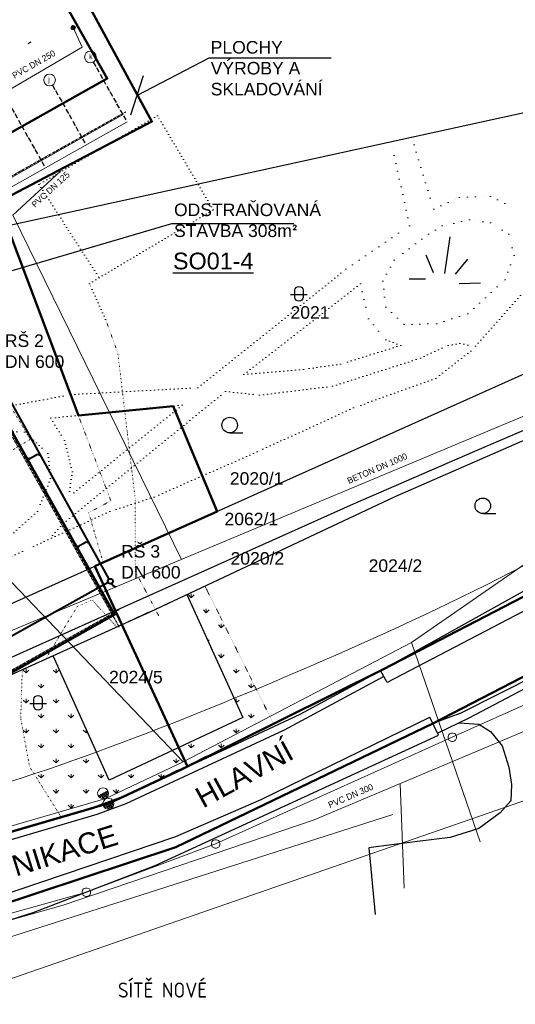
# Model space of a CAD drawing. Header units: millimetres. Extents: x 86477 to 788943, y -27515 to 248801.
# Tile 5 of 10: x 341528 to 400791, y 71245 to 188958. Entities that reach past the tile are written whole.
import ezdxf
from ezdxf.enums import TextEntityAlignment as Align

# ---------------------------------------------------------------- set-up
doc = ezdxf.new("R2010")
doc.units = ezdxf.units.MM
for name, pattern in [('ACAD_ISO11W100', [33, 12, -3, 12, -3, 0, -3]), ('DASHDOT', [0.5, 0.25, -0.125, 0, -0.125]), ('DOT2', [0.875, 0.125, -0.75]), ('Tečkovaná', [4.7625, 0, -4.7625])]:
    doc.linetypes.add(name, pattern=pattern)
for name, color, linetype, lineweight in [('hranice', 3, 'Continuous', 20), ('IN_C_OSA', 6, 'DASHDOT', 18), ('IN_C_TENKA', 7, 'Continuous', 18), ('IN_NS_TLUSTA', 1, 'Continuous', 60), ('IN_SRAFY', 8, 'Continuous', 9), ('OstElektroNNnadz', 232, '_EL_VEDENI_NN_NADZ', 13), ('OstKanDest', 32, '626B', 13), ('OstKanSplask', 34, 'KANALIZACE_SPLASKOVA_PODZ', 13), ('OstPlynNtl', 30, '633B', 13), ('OstSdelovaci', 216, 'EL_VEDENI_SLABOPROUD_PODZ', 13), ('OstVodPitna', 150, '616B', 13), ('sítě nové', 4, 'Continuous', 35), ('Vrstva 33', 7, 'Continuous', 0), ('Vrstva 34', 7, 'Continuous', 0), ('Vrstva 60', 7, 'Continuous', 0), ('ZTI-DEŠŤOVÁ-KANALIZACE', 210, 'KANALIZACE', 40)]:
    doc.layers.add(name, color=color, linetype=linetype, lineweight=lineweight)
for name, color, linetype in [('IN_MODUL_SYSTEM', 6, 'DASHDOT'), ('IN_TEXT', 7, 'Continuous'), ('KATASTR', 116, 'Continuous')]:
    doc.layers.add(name, color=color, linetype=linetype)
doc.styles.add('ARIEL-CE', font='arial.ttf', dxfattribs={"width": 0.8})
doc.styles.add('iso', font='isocp.shx')
doc.styles.add('Koty', font='arial.ttf')
doc.styles.add('ROMAND', font='romand.shx', dxfattribs={"width": 0.85})
doc.styles.get("Standard").update_dxf_attribs({"font": 'arial.ttf'})
doc.styles.add('Style-cs_Working', font='cs_Working.shx')
doc.linetypes.add('616B', pattern='A,5,-2,5,-5.5,[145,stn.shx,S=0.1,R=0,X=0,Y=0],-5.5,5,-2', length=30)
doc.linetypes.add('626B', pattern='A,5,-2,5,-5.5,[150,stn.shx,S=0.1,R=0,X=0,Y=0],-5.5,5,-2', length=30)
doc.linetypes.add('633B', pattern='A,5,-2,5,-5.5,[155,stn.shx,S=0.1,R=0,X=0,Y=0],-5.5,5,-2', length=30)
doc.linetypes.add('_EL_VEDENI_NN_NADZ', pattern='A,10,-15,[109,cadkon.shx,S=5,R=0,X=0,Y=0],-50,10,-10', length=95)
doc.linetypes.add('EL_VEDENI_SLABOPROUD_PODZ', pattern='A,35,-30,[116,cadkon.shx,S=5,R=0,X=0,Y=0],-35', length=100)
doc.linetypes.add('KANALIZACE', pattern='A,30,-3.5,["C",Standard,S=2.54,R=0,X=-3.81,Y=-1.27],-0.001', length=33.501)
doc.linetypes.add('KANALIZACE_SPLASKOVA_PODZ', pattern='A,35,-15,[102,cadkon.shx,S=5,R=0,X=0,Y=5],-5,[102,cadkon.shx,S=5,R=0,X=20,Y=5],30,-15', length=100)
doc.linetypes.add('OCH_PASMO_PRUM_ZAVODU', pattern='A,17.5,[134,cadkon.shx,S=5,R=0,X=0,Y=-5],17.5,-10,0,-10', length=55)
doc.linetypes.add('PLYN_POTRUBI_ST_PODZ', pattern='A,35,-15,[113,cadkon.shx,S=5,R=0,X=0,Y=0],-50', length=100)
doc.dimstyles.new('IP 1_100', dxfattribs={"dimscale": 100, "dimtxt": 2.5, "dimasz": 2, "dimexe": 1, "dimexo": 1, "dimgap": 1, "dimtad": 1, "dimdec": 0, "dimzin": 0, "dimdsep": 46, "dimtxsty": 'ROMAND', "dimblk": 'ARCHTICK', "dimcen": 0.09, "dimdle": 1, "dimclrd": 256, "dimclre": 256, "dimclrt": 7, "dimadec": 0, "dimazin": 0, "dimtfac": 1, "dimtdec": 0, "dimtix": 1, "dimtmove": 2, "dimatfit": 3, "dimldrblk": 'OBLIQUE', "dimfxl": 20, "dimfxlon": 1, "dimtolj": 1, "dimtzin": 0, "dimarcsym": 0})

# ---------------------------------------------------------------- blocks, each defined once
blk = doc.blocks.new('_ArchTick')
at = {"color": 0, "linetype": 'ByBlock', "lineweight": 13, "const_width": 0.15}
blk.add_lwpolyline([(-0.5, -0.5), (0.5, 0.5)], dxfattribs=at)
blk = doc.blocks.new('Z601')
at = {"layer": 'Vrstva 34', "color": 32, "linetype": 'Continuous', "lineweight": 13}
for p, q in [((-0.25, 0.05), (-0.2, 0.15)), ((-0.25, -0.05), (-0.25, 0.05)), ((-0.2, 0.15), (-0.15, 0.2)), ((-0.15, 0.2), (-0.05, 0.25)), ((-0.15, 0.1), (-0.15, -0.1)), ((-0.05, 0.25), (0.05, 0.25)), ((-0.05, -0.15), (-0.05, 0.15)), ((-0.05, 0.15), (0.05, 0.15)), ((0.05, 0.25), (0.15, 0.2)), ((0.05, 0.15), (0.05, -0.15)), ((0.15, 0.2), (0.2, 0.15)), ((0.15, -0.1), (0.15, 0.1)), ((0.2, 0.15), (0.25, 0.05)), ((0.25, 0.05), (0.25, -0.05)), ((-0.2, -0.15), (-0.25, -0.05)), ((-0.15, -0.2), (-0.2, -0.15)), ((-0.15, -0.1), (-0.05, -0.15)), ((-0.05, -0.25), (-0.15, -0.2)), ((0.05, -0.25), (-0.05, -0.25)), ((0.05, -0.15), (0.15, -0.1)), ((0.15, -0.2), (0.05, -0.25)), ((0.2, -0.15), (0.15, -0.2)), ((0.25, -0.05), (0.2, -0.15))]:
    blk.add_line(p, q, dxfattribs=at)
blk = doc.blocks.new('Z620_2')
at = {"layer": 'Vrstva 34', "color": 32, "linetype": 'Continuous', "lineweight": 0}
for p, q in [((-0.5, 0.1), (-0.45, 0.25)), ((-0.5, -0.1), (-0.5, 0.1)), ((-0.45, 0.25), (-0.35, 0.4)), ((-0.35, 0.4), (-0.1, 0.5)), ((-0.1, 0.5), (0.1, 0.5)), ((0.1, 0.5), (0.35, 0.4)), ((0.35, 0.4), (0.45, 0.25)), ((0.45, 0.25), (0.5, 0.1)), ((0.5, 0.1), (0.5, -0.1)), ((-0.4, -0.35), (-0.5, -0.1)), ((-0.25, -0.45), (-0.4, -0.35)), ((-0.1, -0.5), (-0.25, -0.45)), ((0.1, -0.5), (-0.1, -0.5)), ((0.25, -0.45), (0.1, -0.5)), ((0.4, -0.35), (0.25, -0.45)), ((0.5, -0.1), (0.4, -0.35))]:
    blk.add_line(p, q, dxfattribs=at)
blk = doc.blocks.new('Z20006')
at = {"layer": 'Vrstva 33', "color": 6, "linetype": 'Continuous', "lineweight": 0}
for p, q in [((-0.55, 1.05), (-0.35, 1.25)), ((-0.35, 1.25), (-0.1, 1.35)), ((-0.1, 1.35), (0.1, 1.35)), ((0.1, 1.35), (0.35, 1.25)), ((0.35, 1.25), (0.55, 1.05)), ((-0.65, 0.8), (-0.55, 1.05)), ((-0.65, 0.6), (-0.65, 0.8)), ((-0.65, 0.7), (0.65, 0.7)), ((-0.65, 0.7), (-0.55, 0.6)), ((-0.55, 0.35), (-0.65, 0.6)), ((-0.55, 0.6), (0.55, 0.6)), ((-0.35, 0.15), (-0.55, 0.35)), ((0.5, 0.5), (-0.5, 0.5)), ((-0.5, 0.5), (-0.45, 0.4)), ((-0.45, 0.4), (0.45, 0.4)), ((0.35, 0.3), (-0.35, 0.3)), ((-0.35, 0.3), (-0.25, 0.2)), ((-0.1, 0.05), (-0.35, 0.15)), ((-0.25, 0.2), (0.3, 0.2)), ((0.1, 0.05), (-0.1, 0.05)), ((0.35, 0.15), (0.1, 0.05)), ((0.45, 0.4), (0.35, 0.3)), ((0.55, 0.35), (0.35, 0.15)), ((0.55, 0.6), (0.5, 0.5)), ((0.55, 1.05), (0.65, 0.8)), ((0.65, 0.6), (0.55, 0.35)), ((0.65, 0.8), (0.65, 0.6)), ((-0.65, -0.6), (-0.55, -0.35)), ((-0.65, -0.8), (-0.65, -0.6)), ((-0.65, -0.7), (0.65, -0.7)), ((-0.65, -0.7), (-0.55, -0.8)), ((-0.55, -1.05), (-0.65, -0.8)), ((-0.55, -0.35), (-0.35, -0.15)), ((-0.55, -0.8), (0.55, -0.8)), ((-0.35, -1.25), (-0.55, -1.05)), ((-0.5, -0.9), (-0.45, -1)), ((0.5, -0.9), (-0.5, -0.9)), ((-0.45, -1), (0.45, -1)), ((-0.35, -0.15), (-0.1, -0.05)), ((-0.35, -1.1), (-0.25, -1.2)), ((0.35, -1.1), (-0.35, -1.1)), ((-0.1, -0.05), (0.1, -0.05)), ((0.1, -0.05), (0.35, -0.15)), ((0.35, -0.15), (0.55, -0.35)), ((0.45, -1), (0.35, -1.1)), ((0.55, -1.05), (0.35, -1.25)), ((0.55, -0.8), (0.5, -0.9)), ((0.55, -0.35), (0.65, -0.6)), ((0.65, -0.8), (0.55, -1.05)), ((0.65, -0.6), (0.65, -0.8)), ((-0.1, -1.35), (-0.35, -1.25)), ((-0.25, -1.2), (0.3, -1.2)), ((0.1, -1.35), (-0.1, -1.35)), ((0.35, -1.25), (0.1, -1.35))]:
    blk.add_line(p, q, dxfattribs=at)

msp = doc.modelspace()

# ---------------------------------------------------------------- hatches: boundary and pattern name
at = {"layer": 'IN_SRAFY', "ltscale": 100}
h = msp.add_hatch(dxfattribs=at)
h.set_pattern_fill('GRASS', color=74, scale=100)
h.set_pattern_definition([(90, (119572.2, -39996.2), (-1796.051, 1796.051), [476.25, -3115.852]), (45, (119572.2, -39996.2), (-1796.051, 1796.051), [476.25, -2063.75]), (135, (119572.2, -39996.2), (-1796.051, -1796.051), [476.25, -2063.75])])
h.paths.add_polyline_path([(342709, 99668), (346484, 93618), (350366, 94751), (353587, 95931), (360901, 99470), (359868, 101620), (352226, 98054), (345519, 112918), (341842, 111259), (341650, 105458)])
h.paths.add_polyline_path([(343225, 106845), (343225, 107706, -0.9407376), (344222, 107706), (344222, 106837, -0.8764223)], flags=16)
h.paths.add_polyline_path([(363686, 121247), (361508, 120220), (368221, 105518), (359894, 101632), (360902, 99471), (371879, 104783)])

# ---------------------------------------------------------------- linework, layer by layer
at = {"layer": 'hranice', "linetype": 'OCH_PASMO_PRUM_ZAVODU', "lineweight": 20, "ltscale": 100}
msp.add_spline([(202129, -20933), (208890, -12527), (210997, 2279), (214303, 17534), (220552, 27499), (225876, 41020), (249503, 69191), (299823, 89333), (318626, 92312), (367165, 107830), (414697, 130805), (432523, 140720), (462318, 147648), (485842, 148552)], degree=3, dxfattribs=at)
at = {"layer": 'IN_C_OSA', "color": 4, "linetype": 'Continuous'}
for centre in [(349983, 184494), (345102, 181749)]:
    msp.add_circle(centre, 700, dxfattribs=at)
at = {"layer": 'IN_C_TENKA', "color": 3, "linetype": 'DOT2', "lineweight": 20, "ltscale": 500}
for p, q in [((358011, 177471), (343822, 169264)), ((364681, 166212), (358011, 177471)), ((343822, 169264), (351021, 158104)), ((351021, 158104), (364681, 166212)), ((349873, 157399), (351021, 158104)), ((351808, 153100), (349873, 157399))]:
    msp.add_line(p, q, dxfattribs=at)
at = {"layer": 'IN_C_TENKA', "color": 3, "linetype": 'DOT2', "lineweight": 20, "ltscale": 100}
for p, q in [((338931, 167123), (348546, 141639)), ((353268, 149080), (351808, 153100)), ((355330, 131740), (353268, 149080)), ((342810, 138803), (339861, 143628)), ((348546, 141639), (352433, 131431)), ((348546, 141639), (348546, 141639)), ((334258, 133618), (342810, 138803)), ((352433, 131431), (349775, 130021)), ((355355, 123003), (355330, 131740)), ((349775, 130021), (351509, 124059)), ((351509, 124059), (350513, 123614)), ((350513, 123614), (353741, 116638)), ((358148, 117710), (355355, 123003)), ((348422, 118823), (350198, 119566)), ((350198, 119566), (353052, 116452)), ((344721, 112674), (348422, 118823)), ((352851, 116226), (339090, 110017))]:
    msp.add_line(p, q, dxfattribs=at)
at = {"layer": 'IN_C_TENKA', "color": 165, "lineweight": 50, "ltscale": 100}
msp.add_lwpolyline([(185254, 146887), (286125, 200129), (286125, 200129), (288748, 190047), (286439, 188024), (286877, 186529), (313678, 199971), (318825, 189708), (341084, 201165), (344697, 200069), (357342, 176771), (338931, 167123), (348546, 141639), (359864, 142758), (365124, 130156), (350513, 123614), (361595, 99665), (352334, 95324), (307343, 82204), (284803, 74531), (265008, 68424), (254394, 63856), (236086, 50213)], dxfattribs=at)
at = {"layer": 'IN_C_TENKA', "color": 8, "lineweight": 50, "ltscale": 100}
for points in [[(204519, -26742), (226009, 29703), (235978, 49994), (254394, 63856), (265008, 68424), (310711, 83186), (350366, 94751), (353803, 96010), (360959, 99349), (384953, 111289), (416201, 127453), (431017, 135730), (442010, 138843), (454440, 140802), (484329, 139401)], [(215569, -26742), (241890, 41656), (261206, 55834), (292339, 67393), (304757, 71709), (360180, 90017), (390944, 104817), (434344, 127239), (447185, 130318), (467542, 130222), (484329, 128998)]]:
    msp.add_lwpolyline(points, dxfattribs=at)
at = {"layer": 'IN_C_TENKA', "color": 3, "linetype": 'DOT2', "lineweight": 20, "ltscale": 100}
msp.add_lwpolyline([(352851, 116226), (363686, 121247), (371879, 104783), (352334, 95324), (346484, 93618), (342709, 99668), (341650, 105458), (341842, 111259)], close=True, dxfattribs=at)
at = {"layer": 'IN_MODUL_SYSTEM', "linetype": 'ACAD_ISO11W100', "ltscale": 50}
for p, q in [((350326, 183884), (354202, 176992)), ((345445, 181139), (349320, 174247)), ((340564, 178394), (344439, 171502))]:
    msp.add_line(p, q, dxfattribs=at)
at = {"layer": 'IN_MODUL_SYSTEM', "ltscale": 100}
for p, q in [((304532, 150008), (354222, 177947)), ((326560, 164121), (353436, 116323)), ((323775, 101744), (353411, 118408))]:
    msp.add_line(p, q, dxfattribs=at)
at = {"layer": 'IN_NS_TLUSTA', "ltscale": 100}
msp.add_lwpolyline([(312452, 143814), (324950, 121587), (316273, 116708), (324576, 101942), (352865, 117849), (332065, 154842), (312452, 143814)], dxfattribs=at)
at = {"layer": 'KATASTR'}
for p, q in [((344697, 200069), (357342, 176771)), ((342862, 186269), (342483, 186060)), ((328963, 161899), (423304, 182572)), ((392959, 163007), (392339, 158603)), ((390104, 160836), (390973, 158727)), ((393642, 158541), (395132, 160340)), ((388118, 157982), (390042, 157982)), ((394077, 157424), (396622, 157486)), ((397829, 103869), (399216, 102127)), ((399216, 102127), (400020, 99580)), ((400020, 99580), (400335, 97518)), ((400335, 97518), (400247, 95566)), ((400247, 95566), (398990, 94122))]:
    msp.add_line(p, q, dxfattribs=at)
at = {"layer": 'KATASTR', "ltscale": 100}
for p, q in [((357342, 176771), (300557, 147013)), ((291296, 97099), (423304, 156205)), ((395950, 137360), (423304, 149191)), ((386421, 131963), (423304, 148095)), ((366641, 139561), (368214, 139561)), ((381425, 131077), (395950, 137360)), ((357145, 118163), (386421, 131963)), ((331237, 108585), (381425, 131077)), ((396900, 129914), (398473, 129914)), ((384953, 111289), (415760, 128435)), ((423304, 129471), (385456, 109726)), ((361508, 120220), (368221, 105518)), ((334954, 108151), (357145, 118163)), ((353741, 116638), (361598, 99667)), ((394147, 106023), (408188, 113093)), ((352226, 98054), (345519, 112918)), ((375083, 105939), (384953, 111289)), ((385456, 109726), (384687, 111145)), ((407247, 111768), (395246, 105467)), ((385071, 110435), (373150, 104025)), ((394147, 106023), (390944, 104817)), ((368221, 105518), (359894, 101632)), ((367497, 102399), (375083, 105939)), ((370387, 95750), (390569, 105587)), ((391624, 103423), (390569, 105587)), ((395246, 105467), (391514, 103648)), ((394076, 104897), (396443, 104718)), ((373150, 104025), (354210, 95225)), ((396443, 104718), (397829, 103869)), ((357725, 87840), (391624, 103423)), ((359894, 101632), (352226, 98054)), ((352334, 95324), (367497, 102399)), ((360180, 91290), (370387, 95750)), ((307343, 82204), (352334, 95324)), ((354210, 95225), (350747, 93933)), ((350747, 93933), (311058, 82204)), ((398990, 94122), (396423, 92277)), ((396423, 92277), (393001, 91197)), ((333256, 82204), (360180, 91290)), ((389084, 90702), (384135, 90077)), ((393001, 91197), (389084, 90702)), ((384135, 90077), (383271, 89967)), ((383271, 89967), (384024, 81962)), ((343123, 82204), (357725, 87840)), ((295754, 67548), (343123, 82204))]:
    msp.add_line(p, q, dxfattribs=at)
at = {"layer": 'KATASTR', "linetype": 'Tečkovaná', "lineweight": 20, "ltscale": 200}
for p, q in [((388145, 164328), (385941, 174385)), ((388399, 174923), (391036, 166288)), ((391036, 166288), (394134, 167720)), ((394134, 167720), (397813, 167819)), ((397813, 167819), (400933, 166309)), ((395298, 165019), (392047, 164305)), ((397834, 164666), (395298, 165019)), ((380534, 159113), (388145, 164328)), ((392047, 164305), (390391, 163305)), ((400013, 163305), (397834, 164666)), ((390391, 163305), (386306, 160221)), ((400648, 160766), (400013, 163305)), ((386306, 160221), (384945, 157681)), ((399559, 157863), (400648, 160766)), ((395111, 153781), (399559, 157863)), ((382263, 157364), (383218, 153211)), ((384945, 157681), (385308, 154597)), ((385308, 154597), (387486, 152511)), ((383218, 153211), (385295, 150686)), ((391390, 152602), (395111, 153781)), ((387486, 152511), (391390, 152602))]:
    msp.add_line(p, q, dxfattribs=at)
at = {"layer": 'KATASTR', "linetype": 'Tečkovaná', "lineweight": 20, "ltscale": 100}
for p, q in [((362842, 144949), (380534, 159113)), ((368337, 146534), (382263, 157364)), ((401426, 155970), (395476, 149343)), ((385295, 150686), (387092, 150013)), ((387092, 150013), (379905, 147768)), ((389443, 148479), (392760, 150020)), ((392760, 150020), (394171, 150261)), ((394171, 150261), (395933, 149852)), ((378940, 145127), (389443, 148479)), ((395476, 149343), (391274, 146068)), ((375469, 147151), (368337, 146534)), ((379905, 147768), (375469, 147151)), ((391274, 146068), (381442, 142541)), ((347644, 144133), (362842, 144949)), ((370203, 144069), (378940, 145127)), ((335958, 141928), (347644, 144133)), ((346727, 128717), (366143, 144510)), ((366143, 144510), (370203, 144069)), ((360962, 142866), (345233, 141312)), ((360962, 142866), (347393, 131897)), ((381442, 142541), (369939, 137298)), ((345233, 141312), (346875, 138634)), ((338825, 139749), (342118, 139657)), ((342118, 139657), (344903, 137092)), ((346875, 138634), (347825, 134920)), ((344903, 137092), (345231, 134091)), ((369939, 137298), (357592, 131884)), ((347825, 134920), (347393, 131897)), ((345231, 134091), (343647, 130162)), ((357592, 131884), (352301, 130147)), ((343647, 130162), (339934, 126834)), ((352301, 130147), (347505, 127951)), ((346727, 128717), (345002, 126804)), ((347505, 127951), (342499, 125658)), ((341856, 125377), (311030, 111899))]:
    msp.add_line(p, q, dxfattribs=at)
at = {"layer": 'KATASTR', "color": 7, "lineweight": 50}
msp.add_lwpolyline([(310992, 197834), (285647, 183572), (302302, 153974), (351992, 181914), (341262, 200964), (316942, 187344), (310992, 197834)], dxfattribs=at)
at = {"layer": 'KATASTR'}
msp.add_lwpolyline([(374425, 156607, -0.9407376), (375422, 156607), (375422, 155738, -0.8764223), (374425, 155747), (374425, 156607)], format="xyb", dxfattribs=at)
msp.add_lwpolyline([(373926, 156109), (375920, 156109)], dxfattribs=at)
at = {"layer": 'KATASTR', "ltscale": 100}
msp.add_lwpolyline([(342726, 107208), (344720, 107208)], dxfattribs=at)
msp.add_lwpolyline([(343225, 107706, -0.9407376), (344222, 107706), (344222, 106837, -0.8764223), (343225, 106845), (343225, 107706)], format="xyb", dxfattribs=at)
for centre in [(366641, 140490), (396900, 130843)]:
    msp.add_circle(centre, 929, dxfattribs=at)
at = {"layer": 'OstElektroNNnadz', "ltscale": 100}
for p, q in [((361085, 100242), (324500, 138494)), ((388382, 114499), (414035, 132279)), ((361085, 100242), (388382, 114499)), ((388382, 114499), (396597, 90660)), ((351818, 95856), (361085, 100242)), ((351818, 95856), (320629, 86774))]:
    msp.add_line(p, q, dxfattribs=at)
at = {"layer": 'OstKanDest', "ltscale": 500}
msp.add_line((349015, 185680), (333624, 176711), dxfattribs=at)
at = {"layer": 'OstKanDest', "ltscale": 100}
for p, q in [((295852, 97256), (473765, 171646)), ((340717, 165582), (360865, 124440))]:
    msp.add_line(p, q, dxfattribs=at)
at = {"layer": 'OstKanDest', "ltscale": 25}
msp.add_line((295852, 97256), (473765, 171646), dxfattribs=at)
at = {"layer": 'OstKanDest', "ltscale": 200}
msp.add_line((346419, 170835), (340713, 165579), dxfattribs=at)
at = {"layer": 'OstKanSplask', "ltscale": 100}
for p, q in [((393255, 103176), (421550, 115924)), ((364960, 90428), (393255, 103176)), ((349507, 84646), (364960, 90428)), ((316627, 75472), (349507, 84646))]:
    msp.add_line(p, q, dxfattribs=at)
at = {"layer": 'OstPlynNtl', "linetype": 'PLYN_POTRUBI_ST_PODZ', "ltscale": 100}
msp.add_line((307846, 62980), (453963, 113666), dxfattribs=at)
at = {"layer": 'OstSdelovaci', "ltscale": 100}
msp.add_line((277599, 59227), (386142, 93940), dxfattribs=at)
at = {"layer": 'OstVodPitna', "ltscale": 100}
for p, q in [((376737, 93312), (416856, 110197)), ((387028, 97643), (387506, 85136)), ((346711, 83109), (376737, 93312)), ((323720, 76636), (346711, 83109))]:
    msp.add_line(p, q, dxfattribs=at)
at = {"layer": 'Vrstva 34', "color": 32, "linetype": 'Continuous', "lineweight": 13}
msp.add_line((347932, 188010), (349015, 185680), dxfattribs=at)
at = {"layer": 'Vrstva 60', "color": 253, "linetype": 'Continuous', "lineweight": 0, "ltscale": 100}
for p, q in [((305002, 150134), (353902, 177614)), ((305492, 149262), (354392, 176742))]:
    msp.add_line(p, q, dxfattribs=at)
at = {"layer": 'ZTI-DEŠŤOVÁ-KANALIZACE', "ltscale": 100}
for p, q in [((352230, 122086), (338073, 147627)), ((342666, 136453), (343672, 137011)), ((343672, 137011), (344011, 136914)), ((348483, 125958), (349490, 126515)), ((349490, 126515), (349829, 126418))]:
    msp.add_line(p, q, dxfattribs=at)
at = {"layer": 'ZTI-DEŠŤOVÁ-KANALIZACE', "ltscale": 50}
for p, q in [((342666, 136453), (343672, 137011)), ((343672, 137011), (344011, 136914)), ((348483, 125958), (349490, 126515)), ((349490, 126515), (349829, 126418)), ((352113, 121678), (322062, 105021)), ((352656, 121319), (352521, 121561))]:
    msp.add_line(p, q, dxfattribs=at)
at = {"layer": 'ZTI-DEŠŤOVÁ-KANALIZACE', "ltscale": 400}
msp.add_line((352656, 121319), (353054, 121174), dxfattribs=at)
at = {"layer": 'ZTI-DEŠŤOVÁ-KANALIZACE', "ltscale": 100}
for centre in [(342666, 136455), (342666, 136453), (348483, 125958), (348484, 125960)]:
    msp.add_circle(centre, 75, dxfattribs=at)
at = {"layer": 'ZTI-DEŠŤOVÁ-KANALIZACE', "ltscale": 400}
for centre, radius in [((342666, 136453), 75), ((348483, 125958), 75), ((352376, 121824), 300)]:
    msp.add_circle(centre, radius, dxfattribs=at)

# ---------------------------------------------------------------- block references
at = {"layer": 'OstKanSplask', "ltscale": 100, "xscale": 1000, "yscale": 1000, "zscale": 1000}
for p in [(393255, 103176), (349507, 84646)]:
    msp.add_blockref('Z620_2', p, dxfattribs=at)
at = {"layer": 'Vrstva 33', "color": 6, "linetype": 'Continuous', "lineweight": 0, "ltscale": 100, "xscale": 999.9952275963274, "yscale": 999.9952275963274, "zscale": 999.9952275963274, "rotation": 26.99997408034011}
msp.add_blockref('Z20006', (351818, 95856), dxfattribs=at)
at = {"layer": 'Vrstva 34', "color": 32, "linetype": 'Continuous', "lineweight": 13, "xscale": 999.9976228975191, "yscale": 999.9976228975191, "zscale": 999.9976228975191, "rotation": 9.727428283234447}
msp.add_blockref('Z601', (347932, 188010), dxfattribs=at)
at = {"layer": 'Vrstva 34', "color": 32, "linetype": 'Continuous', "lineweight": 0, "ltscale": 100, "xscale": 1000, "yscale": 1000, "zscale": 1000}
msp.add_blockref('Z620_2', (364960, 90428), dxfattribs=at)

# ---------------------------------------------------------------- texts
at = {"layer": 'IN_C_OSA', "color": 7, "linetype": 'Continuous', "style": 'ARIEL-CE', "width": 0.8}
for s, p in [('k', (349829, 184253)), ('j', (344948, 181508))]:
    msp.add_text(s, height=600, dxfattribs=at).set_placement(p)
at = {"layer": 'IN_TEXT', "attachment_point": 1, "style": 'Koty'}
for s, insert, char_height, width in [('PLOCHY VÝROBY A SKLADOVÁNÍ', (364369, 186408), 1500, 15598.12), ('ODSTRAŇOVANÁ STAVBA 308m{\\fISOCPEUR|b0|i0|c238|p34;²}', (359981, 166978), 1500, 15598.12), ('{\\LSO01-4}', (359856, 161109), 2000, 6757.86)]:
    msp.add_mtext(s, dxfattribs=dict(at, insert=insert, char_height=char_height, width=width))
at = {"layer": 'IN_TEXT', "ltscale": 100, "char_height": 1500, "width": 15598.12, "attachment_point": 1, "style": 'Koty'}
for s, insert in [('RŠ 2\\PDN 600', (339757, 151327)), ('RŠ 3\\PDN 600', (353662, 126145))]:
    msp.add_mtext(s, dxfattribs=dict(at, insert=insert))
at = {"layer": 'IN_TEXT', "ltscale": 100, "char_height": 2500, "width": 15598.12, "attachment_point": 1, "style": 'Koty'}
for s, insert, rotation in [('HLAVNÍ', (362242, 96832), 28.70751), ('KOMUNIKACE', (330335, 85760), 17.40477)]:
    msp.add_mtext(s, dxfattribs=dict(at, insert=insert, rotation=rotation))
at = {"layer": 'KATASTR', "insert": (373913, 154709), "char_height": 1500, "width": 486.77, "attachment_point": 1, "style": 'Koty'}
msp.add_mtext('2021', dxfattribs=at)
at = {"layer": 'KATASTR', "ltscale": 100, "char_height": 1500, "attachment_point": 1, "style": 'Koty'}
for s, insert in [('2020/1', (366658, 134859)), ('2020/2', (366747, 125310)), ('2024/2', (383251, 124443))]:
    msp.add_mtext(s, dxfattribs=dict(at, insert=insert))
at = {"layer": 'KATASTR', "ltscale": 100, "char_height": 1500, "width": 486.77, "attachment_point": 1, "style": 'Koty'}
for s, insert in [('2062/1', (366020, 130012)), ('2024/5', (352216, 111112))]:
    msp.add_mtext(s, dxfattribs=dict(at, insert=insert))
at = {"layer": 'sítě nové', "color": 4, "style": 'iso'}
msp.add_text('SÍTĚ NOVÉ', height=1800, dxfattribs=at).set_placement((353276, 71507), align=Align.BOTTOM_LEFT)
at = {"layer": 'Vrstva 34', "color": 32, "linetype": 'Continuous', "lineweight": 13, "style": 'Style-cs_Working'}
for s, rotation, p in [('PVC DN 250', 29.81865, (343215, 183626)), ('PVC DN 125', 42.64802, (345230, 168662))]:
    msp.add_text(s, height=750, rotation=rotation, dxfattribs=at).set_placement(p, align=Align.MIDDLE_CENTER)
at = {"layer": 'Vrstva 34', "color": 32, "linetype": 'Continuous', "lineweight": 13, "ltscale": 100, "style": 'Style-cs_Working'}
for s, height, p in [('BETON DN 1000', 749.99, (384277, 135318)), ('PVC DN 300', 750, (381102, 96168))]:
    msp.add_text(s, height=height, rotation=23.32667, dxfattribs=at).set_placement(p, align=Align.MIDDLE_CENTER)

# ---------------------------------------------------------------- leaders
at = {"layer": 'IN_TEXT'}
for points, override in [([(355536, 179893), (364168, 184399), (378754, 184399)], {"dimasz": 35, "dimgap": 1, "dimtad": 0}), ([(329550, 155712), (359725, 164582), (374300, 164582)], {"dimasz": 35, "dimtad": 0})]:
    msp.add_leader(points, dimstyle='IP 1_100', override=override, dxfattribs=at)

doc.saveas('drawing.dxf')
